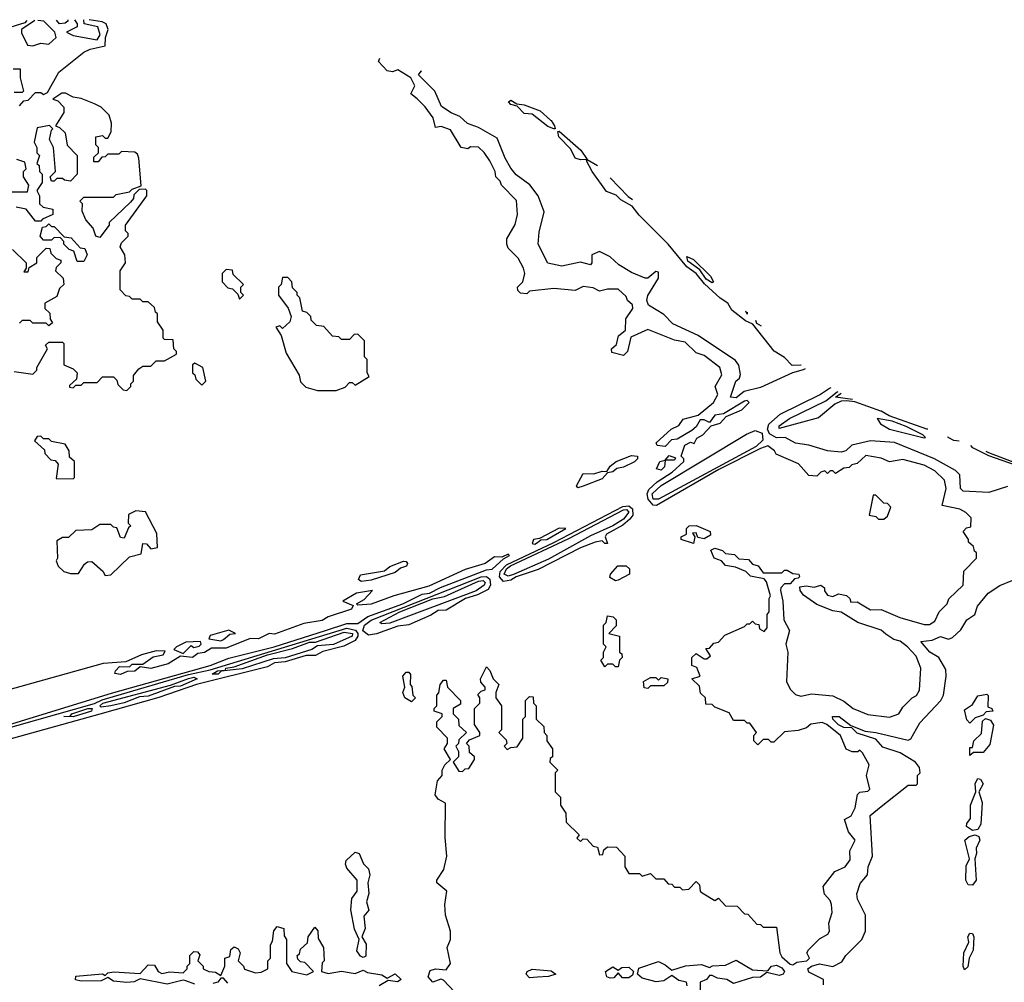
# Model space of a CAD drawing. Extents: x 2668140 to 2765664, y 823621 to 955240.
# Tile 125 of 256: x 2722546 to 2726213, y 860695 to 864281. Entities that reach past the tile are written whole.
import ezdxf

# ---------------------------------------------------------------- set-up
doc = ezdxf.new("R2010")
doc.units = 0

msp = doc.modelspace()

# ---------------------------------------------------------------- linework, layer by layer
at = {"layer": '0CON02XD'}
for points in [[(2722572.4, 864277.6), (2722565, 864269.5), (2722493.1, 864246.9)], [(2722545, 863960), (2722561.7, 863978.3), (2722578.3, 863981.7), (2722605, 864010), (2722625, 864010), (2722635, 864002.5), (2722650, 864010), (2722692.5, 864085), (2722785, 864160), (2722808.3, 864171.7), (2722865, 864183.3), (2722865.6, 864215), (2722876.2, 864245), (2722868.8, 864265), (2722853.5, 864273.5), (2722805, 864281)], [(2722603, 864278.1), (2722552.5, 864245), (2722552.4, 864232.4), (2722575, 864186.7), (2722595, 864183.8), (2722625, 864193.3), (2722655, 864190), (2722682.5, 864215), (2722677.5, 864235), (2722635.6, 864275.6), (2722614.1, 864278.2)], [(2722725.2, 864279.9), (2722725.8, 864275), (2722715, 864267.5), (2722695, 864266), (2722683.7, 864279.3)], [(2722750.8, 864280.2), (2722760, 864265), (2722760, 864255), (2722720, 864235), (2722745, 864222), (2722835, 864205.8), (2722845.5, 864224.5), (2722837.5, 864255), (2722785.8, 864265.8), (2722785.3, 864280.7)], [(2725118.3, 861911.7), (2725101.7, 861938.3), (2725115, 861940), (2725131.7, 861958.3), (2725148.3, 861961.7), (2725171.7, 861988.3), (2725245, 862020), (2725255, 862030), (2725265, 862030), (2725275, 862040), (2725285, 862030), (2725298.3, 862028.3), (2725301.7, 862011.7), (2725318.3, 862001.7), (2725330, 862015), (2725330, 862065), (2725337.5, 862075), (2725337.5, 862125), (2725342.5, 862135), (2725327, 862187), (2725318.3, 862198.3), (2725268.3, 862208.3), (2725250, 862225), (2725211.7, 862241.7), (2725175, 862247.5), (2725160, 862265), (2725132.5, 862275), (2725120, 862305), (2725135, 862312.5), (2725163.6, 862303.6), (2725175, 862292.5), (2725208.8, 862288.8), (2725225, 862272.5), (2725260, 862270), (2725275, 862252.5), (2725296.7, 862246.7), (2725315, 862220), (2725385, 862220), (2725395, 862230), (2725405, 862230), (2725425, 862217.5), (2725447.5, 862215), (2725450, 862205), (2725445, 862200), (2725431.7, 862198.3), (2725415, 862180), (2725395, 862180), (2725381.2, 862165), (2725380, 862155), (2725388.8, 862115), (2725392, 862045), (2725413.3, 862005), (2725400, 861955), (2725407.5, 861925), (2725402.5, 861815), (2725415, 861787.5), (2725435, 861767.5), (2725455, 861761.2), (2725495, 861770), (2725575, 861762.5), (2725615, 861742.5), (2725650, 861715), (2725705, 861692.5), (2725785, 861682.5), (2725820, 861695), (2725835, 861720), (2725870, 861755), (2725886.4, 861763.6), (2725897, 861783), (2725902.5, 861865), (2725885, 861910), (2725852.5, 861945), (2725825, 861966), (2725802.3, 861972.3), (2725772.3, 861992.3), (2725755, 862006.7), (2725667.5, 862035), (2725605, 862073.3), (2725575, 862078.8), (2725515, 862102.5), (2725465, 862137.5), (2725452.5, 862155), (2725451.7, 862168.3), (2725475, 862172.5), (2725505, 862167.5), (2725530, 862175), (2725543.3, 862165), (2725543, 862153), (2725555, 862137.5), (2725575, 862132.5), (2725595, 862142.5), (2725625, 862136.2), (2725637.5, 862125), (2725641.7, 862111.7), (2725665, 862112.5), (2725715, 862082.5), (2725755, 862084), (2725824.2, 862054.2), (2725915, 862027.5), (2725935, 862027.5), (2725955, 862040), (2725970, 862075), (2726000, 862105), (2726007, 862123), (2726060, 862175), (2726063, 862227), (2726110, 862275), (2726110, 862295), (2726101.7, 862301.7), (2726098.3, 862318.3), (2726080, 862335), (2726080, 862345), (2726060, 862375), (2726071.7, 862388.3), (2726088.3, 862391.7), (2726090, 862425), (2726070, 862445), (2726047, 862457), (2725981.7, 862471.7), (2725996.2, 862535), (2725990, 862565), (2725955, 862600), (2725915, 862621.2), (2725835, 862642.5), (2725785, 862633.3), (2725755, 862647.5), (2725697, 862657), (2725665, 862627.5), (2725645, 862622.5), (2725635, 862612.5), (2725615, 862610), (2725585, 862590), (2725575, 862600), (2725565, 862600), (2725555, 862590), (2725545, 862600), (2725530, 862595), (2725515, 862580), (2725485, 862582.5), (2725446.1, 862626.1), (2725363, 862663), (2725357.5, 862675), (2725333, 862693), (2725305, 862684), (2725150, 862605), (2724918.3, 862471.7), (2724905, 862472), (2724886.4, 862495), (2724882.5, 862515), (2724888.7, 862531.3), (2724920.6, 862559.4), (2724976.7, 862595), (2725020, 862635), (2725020, 862645), (2725010, 862655), (2725023.6, 862696.4), (2725045, 862707.5), (2725057.5, 862702.5), (2725067.5, 862722.5), (2725090, 862735), (2725121.7, 862768.3), (2725155, 862777.5), (2725176.7, 862803.3), (2725235, 862827.5), (2725262.5, 862855), (2725255, 862862.5), (2725245, 862860), (2725167.5, 862812.5), (2725135, 862807.5), (2725115, 862780), (2725095, 862790), (2725080, 862790), (2725066.1, 862763.9), (2725049.7, 862750.3), (2724995, 862718.8), (2724973.9, 862716.1), (2724949.5, 862690.5), (2724920, 862695), (2724916.2, 862705), (2724972.5, 862755), (2725001.3, 862768.7), (2725017, 862793), (2725072.5, 862807.5), (2725130, 862855), (2725146.2, 862885), (2725136.7, 862915), (2725161.7, 862958.3), (2725153.3, 862985), (2725095, 863030), (2725065, 863040), (2725025, 863080), (2724985, 863087.5), (2724885, 863127.5), (2724821.7, 863098.3), (2724810, 863045), (2724795, 863030), (2724751.7, 863041.7), (2724750, 863055), (2724768.8, 863071.2), (2724776.4, 863103.6), (2724802.5, 863125), (2724803, 863167), (2724830, 863205), (2724828.3, 863218.3), (2724810, 863235), (2724805, 863250), (2724775, 863277.5), (2724735, 863277.5), (2724705, 863270), (2724681.7, 863281.7), (2724645, 863287.5), (2724615, 863272.5), (2724535, 863280), (2724445, 863270), (2724435, 863260), (2724411.7, 863261.7), (2724401.7, 863271.7), (2724400, 863285), (2724420, 863305), (2724427.5, 863335), (2724422.5, 863355), (2724403, 863393), (2724365, 863430), (2724360, 863445), (2724360, 863465), (2724391.7, 863518.3), (2724400, 863555), (2724397, 863607), (2724340, 863665), (2724335, 863680), (2724320, 863695), (2724317.5, 863715), (2724297.5, 863755), (2724276.4, 863786.4), (2724255, 863806.7), (2724225, 863807.5), (2724215, 863800), (2724190, 863805), (2724150.3, 863870.3), (2724116.4, 863883.6), (2724095, 863880), (2724086.2, 863915), (2724056.8, 863956.8), (2724026.7, 863986.7), (2724002.5, 864005), (2724018, 864035), (2724002.9, 864065), (2723955, 864094), (2723935, 864086.7), (2723915, 864090), (2723882.5, 864125), (2723887.1, 864137.8)], [(2722521.7, 864098.3), (2722548.3, 864098.3), (2722547.5, 864065), (2722560, 864015), (2722555, 864010), (2722525, 864010)], [(2725471, 862980), (2725463.9, 862976.1), (2725424, 862965), (2725305, 862910.5), (2725243.8, 862896.2), (2725215, 862872.9), (2725193.3, 862875), (2725213.3, 862935), (2725227.5, 862945), (2725230.7, 862959.3), (2725223.9, 862993.9), (2725211.7, 863011.7), (2725072.5, 863105), (2724978.3, 863148.3), (2724945, 863182.9), (2724887.5, 863217.5), (2724882, 863235), (2724885.9, 863254.1), (2724925, 863317.5), (2724925, 863340), (2724915, 863342.5), (2724885, 863317.5), (2724875, 863317.5), (2724825, 863339.2), (2724777.7, 863367.7), (2724745, 863397.8), (2724705, 863417.5), (2724677.5, 863405), (2724677.5, 863375), (2724671.7, 863368.3), (2724635, 863377.5), (2724565, 863363.3), (2724513.6, 863373.6), (2724476.7, 863445), (2724480.7, 863489.3), (2724500, 863565), (2724476.7, 863625), (2724445.9, 863665.9), (2724395, 863703.3), (2724375, 863727.5), (2724353.8, 863765), (2724325, 863840), (2724255, 863880), (2724213.9, 863893.9), (2724185, 863920), (2724153.6, 863933.6), (2724117, 863957), (2724092.5, 864015), (2724031.2, 864075), (2724041.2, 864088.8), (2724044.3, 864090.8)], [(2722525, 862970), (2722595, 862960), (2722610, 862975), (2722610, 862985), (2722650, 863055), (2722641.7, 863068.3), (2722655, 863080), (2722705, 863080), (2722710, 863075), (2722710, 862995), (2722745, 862980), (2722760, 862965), (2722758.3, 862941.7), (2722731.7, 862918.3), (2722731.7, 862911.7), (2722745, 862910), (2722755, 862920), (2722775, 862920), (2722785, 862930), (2722835, 862930), (2722855, 862950), (2722895, 862950), (2722908.3, 862938.3), (2722911.7, 862921.7), (2722931.7, 862901.7), (2722945, 862900), (2722960, 862915), (2722960, 862925), (2722970, 862935), (2722970, 862955), (2722990, 862980), (2723005, 862990), (2723035, 862990), (2723055, 863010), (2723085, 863010), (2723130, 863035), (2723130, 863045), (2723120, 863055), (2723118.3, 863088.3), (2723085, 863090), (2723080, 863095), (2723080, 863125), (2723060, 863155), (2723060, 863185), (2723051.7, 863191.7), (2723048.3, 863208.3), (2723025, 863230), (2723005, 863230), (2722995, 863240), (2722965, 863240), (2722955, 863250), (2722941.7, 863251.7), (2722920, 863275), (2722920, 863345), (2722940, 863375), (2722937.5, 863405), (2722920, 863435), (2722925, 863450), (2722950, 863475), (2722950, 863485), (2722940, 863495), (2722940, 863515), (2723020, 863625), (2723020, 863645), (2723015, 863650), (2722991.7, 863648.3), (2722971.7, 863628.3), (2722970, 863615), (2722958.3, 863601.7), (2722880, 863525), (2722880, 863515), (2722845, 863470), (2722830, 863475), (2722820, 863505), (2722792.5, 863535), (2722778.3, 863568.3), (2722780, 863595), (2722770, 863605), (2722785, 863620), (2722895, 863620), (2722905, 863630), (2722955, 863640), (2722965, 863650), (2722998.3, 863661.7), (2722990, 863765), (2722985, 863780), (2722975, 863787.5), (2722925, 863790), (2722915, 863780), (2722875, 863780), (2722865, 863770), (2722851.7, 863768.3), (2722838.3, 863751.7), (2722821.7, 863751.7), (2722821.7, 863768.3), (2722840, 863785), (2722840, 863805), (2722830, 863815), (2722830, 863845), (2722855, 863850), (2722865, 863840), (2722875, 863840), (2722887, 863863), (2722887.5, 863895), (2722880, 863925), (2722850, 863955), (2722825, 863967.5), (2722775, 863987.5), (2722745, 863992.5), (2722717, 864007), (2722703, 864007), (2722670, 863985), (2722688.3, 863978.3), (2722710, 863955), (2722710, 863935), (2722680, 863885), (2722695, 863880), (2722715, 863860), (2722723, 863813), (2722760, 863775), (2722760, 863705), (2722735, 863680), (2722713, 863683), (2722705, 863690), (2722685, 863690), (2722675, 863680), (2722665, 863680), (2722660, 863695), (2722680, 863715), (2722672.5, 863805), (2722657.5, 863835), (2722665, 863870), (2722670, 863875), (2722656.7, 863886.7), (2722611.7, 863878.3), (2722600, 863825), (2722610, 863805), (2722610, 863785), (2722620, 863775), (2722610, 863745), (2722618.3, 863738.3), (2722620, 863715), (2722630, 863705), (2722630, 863675), (2722610, 863645), (2722620, 863625), (2722620, 863595), (2722633, 863583), (2722670, 863575), (2722670, 863555), (2722631.7, 863538.3), (2722625, 863530), (2722605, 863530), (2722570, 863575), (2722533, 863583)], [(2724535, 863874.3), (2724513.6, 863883.6), (2724455, 863929.2), (2724425, 863931.9), (2724399.2, 863959.2), (2724375, 863964.5), (2724366.2, 863975), (2724375, 863980.8), (2724397.4, 863967.4), (2724425, 863964.4), (2724485, 863940.9), (2724523.4, 863906.7), (2724525.3, 863904.9), (2724538.5, 863885), (2724540, 863875), (2724535, 863874.3)], [(2725456.2, 862994.6), (2725455, 862993.8), (2725422.8, 862992.8), (2725395, 863022), (2725356.1, 863046.1), (2725277, 863147), (2725249.1, 863159.1), (2725198.9, 863198.9), (2725183.3, 863225), (2725155, 863243.8), (2725096.9, 863296.9), (2725065, 863335.6), (2725030.9, 863360.9), (2724961.1, 863445), (2724852.7, 863552.8), (2724826.6, 863586.6), (2724785, 863609.4), (2724767.6, 863627.6), (2724731.3, 863641.3), (2724678.6, 863715), (2724657.5, 863755), (2724660, 863760), (2724635, 863758.9), (2724615, 863765.7), (2724599.1, 863799.1), (2724554.5, 863845), (2724550, 863865), (2724555, 863865.6), (2724636.2, 863795), (2724660, 863760), (2724698.6, 863738.1)], [(2722515, 863640), (2722575, 863640), (2722580, 863665), (2722560, 863695), (2722560, 863715), (2722570, 863725), (2722565, 863750), (2722535, 863760)], [(2724745.3, 863692.3), (2724812.2, 863622.2), (2724828.5, 863610.6)], [(2722785, 863380), (2722760.7, 863380.7), (2722748.3, 863418.3), (2722730, 863425), (2722710, 863445), (2722710, 863455), (2722698.3, 863468.3), (2722675, 863470), (2722665, 863460), (2722635, 863460), (2722622.5, 863475), (2722631.7, 863508.3), (2722645, 863510), (2722655, 863520), (2722665, 863510), (2722675, 863510), (2722711.7, 863471.7), (2722738.3, 863468.3), (2722771.7, 863431.7), (2722788.3, 863428.3), (2722797.5, 863405), (2722785, 863380)], [(2722520, 863425), (2722570, 863375), (2722570, 863355), (2722561.7, 863341.7), (2722578.3, 863341.7), (2722581.7, 863358.3), (2722610, 863375), (2722610, 863395), (2722645, 863430), (2722658.3, 863428.3), (2722661.7, 863411.7), (2722681.7, 863391.7), (2722700, 863385), (2722700, 863375), (2722681.7, 863358.3), (2722680, 863345), (2722708.3, 863318.3), (2722710, 863295), (2722695, 863280), (2722685, 863250), (2722640, 863225), (2722640, 863205), (2722658.3, 863188.3), (2722660, 863165), (2722668.3, 863151.7), (2722655, 863140), (2722645, 863150), (2722595, 863150), (2722585, 863160), (2722555, 863160), (2722545, 863150)], [(2725125, 863300.8), (2725103.3, 863315), (2725079.1, 863349.1), (2725035, 863381.4), (2725030.6, 863399.4), (2725055.4, 863387.9), (2725119.2, 863325.3), (2725130, 863305), (2725125, 863300.8)], [(2723365, 863240), (2723380, 863255), (2723370, 863265), (2723370, 863285), (2723380, 863295), (2723341.7, 863331.7), (2723338.3, 863348.3), (2723315, 863350), (2723300, 863335), (2723300, 863305), (2723321.7, 863281.7), (2723338.3, 863278.3), (2723358.3, 863258.3), (2723365, 863240)], [(2723725, 862900), (2723758.3, 862911.7), (2723775, 862930), (2723785, 862930), (2723795, 862920), (2723848.3, 862951.7), (2723840, 862965), (2723840, 863015), (2723830, 863025), (2723830, 863085), (2723805, 863110), (2723791.7, 863108.3), (2723775, 863090), (2723745, 863090), (2723735, 863100), (2723711.7, 863101.7), (2723678.3, 863138.3), (2723651.7, 863141.7), (2723631.7, 863161.7), (2723630, 863175), (2723615, 863190), (2723600, 863195), (2723590, 863245), (2723580, 863255), (2723580, 863265), (2723561.7, 863281.7), (2723560, 863305), (2723545, 863320), (2723525, 863320), (2723520, 863295), (2723510, 863285), (2723510, 863255), (2723546.1, 863206.1), (2723557.5, 863175), (2723552.5, 863155), (2723525, 863130), (2723515, 863140), (2723500, 863135), (2723520, 863105), (2723538.3, 863038.3), (2723587, 862957), (2723591.7, 862931.7), (2723611.7, 862911.7), (2723655, 862900), (2723725, 862900)], [(2725255.6, 863191.5), (2725255, 863184.3), (2725250, 863195), (2725252, 863195)], [(2725286.5, 863161.2), (2725290.5, 863150.5), (2725308, 863140)], [(2723225, 862920), (2723240, 862935), (2723228.8, 862985), (2723198.3, 863001.7), (2723190, 862995), (2723190, 862965), (2723198.3, 862958.3), (2723201.7, 862941.7), (2723225, 862920)], [(2726225, 862542.5), (2726155, 862520), (2726060, 862525), (2726050, 862535), (2726048, 862585), (2726031.7, 862601.7), (2725953.3, 862645), (2725803.9, 862706.1), (2725715, 862712), (2725645, 862696.2), (2725622.5, 862675), (2725605, 862670), (2725555, 862674.3), (2725485, 862696.2), (2725435, 862703.3), (2725397.5, 862725), (2725365, 862723.3), (2725338.2, 862738.2), (2725330.8, 862755), (2725336.3, 862773.7), (2725378.8, 862811.2), (2725525, 862883.1), (2725562.2, 862907.8), (2725568.5, 862910.7)], [(2725928, 862756.1), (2725924.5, 862755.5), (2725784.8, 862804.8), (2725755, 862822.6), (2725753.6, 862823.1), (2725656.9, 862856.9), (2725625, 862861.6), (2725605, 862859.7), (2725581.8, 862848.2), (2725521.7, 862798.3), (2725375, 862757.5), (2725375, 862768), (2725412.9, 862795), (2725548.3, 862861.7), (2725590.5, 862895), (2725593.9, 862896.3)], [(2725647.4, 862865.9), (2725584.3, 862874.3), (2725605.4, 862889.7)], [(2725915, 862723.8), (2725920, 862725), (2725910, 862735), (2725847.1, 862765), (2725795.8, 862785), (2725740, 862795), (2725752, 862775), (2725785, 862755.6), (2725915, 862723.8)], [(2722745, 862570), (2722750, 862575), (2722750, 862635), (2722731.7, 862651.7), (2722730, 862675), (2722715, 862700), (2722665, 862710), (2722655, 862720), (2722635, 862720), (2722625, 862730), (2722611.7, 862728.3), (2722601.7, 862711.7), (2722638.3, 862678.3), (2722640, 862665), (2722661.7, 862641.7), (2722678.3, 862638.3), (2722690, 862625), (2722681.7, 862571.7), (2722745, 862570)], [(2724905, 862494.5), (2724901.5, 862515), (2724935, 862545.5), (2725252.6, 862737.4), (2725285, 862750.5), (2725310.9, 862740.9), (2725313.8, 862715), (2725288.6, 862691.4), (2724925, 862494.6), (2724905, 862494.5)], [(2726045.1, 862711.1), (2726025, 862713.5), (2726003.8, 862725), (2726002.8, 862727.4)], [(2726273.1, 862623.5), (2726255, 862621.5), (2726155, 862656.2), (2726095.8, 862685.8), (2726088.5, 862694.4)], [(2724625, 862537.5), (2724620, 862545), (2724645, 862590), (2724685, 862588.8), (2724715, 862598.8), (2724732.5, 862597.5), (2724745, 862617.5), (2724767.5, 862635), (2724825, 862657.1), (2724847.5, 862655), (2724847.5, 862645), (2724835.9, 862634.1), (2724795, 862613.8), (2724770.5, 862609.5), (2724755, 862596.7), (2724735, 862592.5), (2724715, 862571.2), (2724645, 862543.3), (2724625, 862537.5)], [(2724935, 862602.5), (2724918.3, 862608.3), (2724930, 862635), (2724950, 862640), (2724965, 862657.5), (2724988.3, 862648.3), (2724985, 862640), (2724950, 862640), (2724947.5, 862615), (2724935, 862602.5)], [(2726243.5, 862634.9), (2726240, 862635), (2726155, 862667.1), (2726145.2, 862672.6)], [(2725765, 862420), (2725778.3, 862431.7), (2725790, 862465), (2725778.3, 862478.3), (2725765, 862480), (2725735, 862510), (2725725, 862510), (2725710, 862435), (2725735, 862430), (2725745, 862420), (2725765, 862420)], [(2724348.1, 862188.1), (2724333.3, 862205), (2724335.4, 862225), (2724359.6, 862250.4), (2724535, 862333.5), (2724792.3, 862467.7), (2724815, 862469.5), (2724828.6, 862458.6), (2724830, 862435), (2724819.1, 862420.9), (2724792.2, 862397.8), (2724731.2, 862365), (2724726.7, 862355), (2724735, 862330), (2724725, 862330), (2724715, 862340), (2724690, 862335), (2724635, 862313.3), (2724477.1, 862232.9), (2724395, 862205.4), (2724375, 862192.5), (2724348.1, 862188.1)], [(2722865, 862210), (2722885, 862212.5), (2722955, 862280), (2722998.3, 862291.7), (2723005, 862330), (2723018.3, 862328.3), (2723035, 862310), (2723060, 862315), (2723057, 862367), (2723015, 862447.5), (2722978.3, 862451.7), (2722951.7, 862438.3), (2722950, 862405), (2722960, 862395), (2722951.7, 862388.3), (2722935, 862350), (2722921.7, 862351.7), (2722908.3, 862388.3), (2722895, 862390), (2722885, 862400), (2722845, 862400), (2722815, 862380), (2722755, 862377.5), (2722728.3, 862351.7), (2722705, 862352.5), (2722685, 862340), (2722687.5, 862275), (2722682.5, 862265), (2722690, 862245), (2722710, 862225), (2722735, 862217.5), (2722765, 862217.5), (2722787, 862253), (2722798.3, 862261.7), (2722815, 862262.5), (2722856.4, 862226.4), (2722865, 862210)], [(2724365, 862207.9), (2724350.5, 862215), (2724358.8, 862235), (2724374.1, 862245.9), (2724591.7, 862348.3), (2724795, 862454.5), (2724805.8, 862455.8), (2724815, 862446), (2724795, 862420.9), (2724755, 862395.4), (2724671.8, 862358.2), (2724515, 862271.5), (2724385, 862214.7), (2724365, 862207.9)], [(2725055, 862330), (2725010, 862345), (2725010, 862355), (2725030, 862365), (2725030, 862385), (2725040, 862395), (2725065, 862396.7), (2725117.5, 862375), (2725119.3, 862360.7), (2725095, 862347.5), (2725071.7, 862351.7), (2725065, 862370), (2725051.7, 862368.3), (2725060, 862355), (2725055, 862330)], [(2724465, 862327.5), (2724475, 862333.3), (2724486.7, 862343.3), (2724510, 862345), (2724580, 862385), (2724555, 862386.7), (2724481.7, 862348.3), (2724460, 862345), (2724455, 862330), (2724465, 862327.5)], [(2722455, 861639.4), (2722888, 861772), (2723255, 861874.6), (2723325, 861903.1), (2723493.3, 861945), (2723685, 862005.7), (2723765, 862031.1), (2723805, 862032), (2723842.5, 862057.5), (2723973.3, 862105), (2724045, 862141.2), (2724072.5, 862145), (2724113.8, 862166.2), (2724285, 862231.2), (2724305.9, 862234.1), (2724347.5, 862272.5), (2724370, 862285), (2724365, 862290), (2724341.7, 862278.3), (2724315, 862280), (2724280, 862255), (2724205, 862233.3), (2724069.4, 862170.6), (2723940, 862135), (2723855, 862103.8), (2723805, 862100), (2723800, 862105), (2723829.3, 862120.7), (2723860, 862155), (2723800, 862145), (2723750, 862115), (2723788.3, 862098.3), (2723782.5, 862085), (2723695, 862056.7), (2723673, 862043), (2723605, 862031.2), (2723495, 861992.5), (2723475, 861993.8), (2723435.8, 861974.2), (2723405, 861976.2), (2723315, 861940), (2723260.7, 861939.3), (2723235, 861924), (2723210, 861920), (2723190, 861905), (2723145, 861910), (2723099.1, 861880.9), (2723035, 861864), (2722995, 861870), (2722975, 861853.8), (2722947, 861853), (2722921.7, 861841.7), (2722900, 861845), (2722902.5, 861855), (2722918.3, 861871.7), (2722955, 861870), (2722965, 861880), (2723005, 861880), (2723043, 861907), (2723080, 861915), (2723088.3, 861928.3), (2723055, 861930), (2723000, 861915), (2722941.7, 861888.3), (2722857, 861883), (2722443, 861767)], [(2723818.3, 862188.3), (2723807.5, 862195), (2723815, 862212.5), (2723905, 862227.5), (2723925, 862243.8), (2723975, 862263.3), (2723985, 862262.5), (2723990, 862255), (2723986.7, 862245), (2723965, 862237.5), (2723945, 862221.4), (2723855, 862192.5), (2723818.3, 862188.3)], [(2724765, 862190), (2724743.6, 862203.6), (2724746.7, 862215), (2724773.9, 862246.1), (2724805, 862246.7), (2724817.5, 862235), (2724817.5, 862215), (2724775, 862192.5), (2724765, 862190)], [(2723845, 861988.1), (2723824.2, 862004.2), (2723830.9, 862025), (2723855, 862044.6), (2724264.8, 862205.3), (2724285, 862207.3), (2724297, 862197), (2724299.4, 862175), (2724291.2, 862158.8), (2724251.7, 862138.3), (2724206.2, 862125), (2724135, 862081.2), (2724105, 862080), (2724077.7, 862062.3), (2723995, 862026.7), (2723955, 862022), (2723875, 861993.3), (2723845, 861988.1)], [(2723895, 862030), (2723887.5, 862035), (2723962.5, 862075), (2724085, 862123.2), (2724127.8, 862132.2), (2724255, 862189.7), (2724272.2, 862192.2), (2724280, 862185), (2724275.9, 862174.1), (2724246.7, 862153.3), (2723925, 862032.5), (2723895, 862030)], [(2725540, 860685), (2725540, 860705), (2725485, 860733.3), (2725481.2, 860745), (2725494.6, 860755.4), (2725525, 860763.8), (2725575, 860754.2), (2725608.3, 860771.7), (2725622.5, 860795), (2725682.5, 860855), (2725696.7, 860885), (2725696.7, 860945), (2725666.7, 861005), (2725663.3, 861025), (2725676.4, 861063.6), (2725703.3, 861095), (2725706.7, 861125), (2725722.5, 861165), (2725713.9, 861316.1), (2725755, 861350), (2725855, 861430), (2725885, 861430), (2725890, 861435), (2725890, 861465), (2725900, 861475), (2725897.5, 861495), (2725882.5, 861515), (2725825, 861550), (2725760.4, 861570.4), (2725735, 861601.2), (2725665, 861622.9), (2725645, 861642.5), (2725615, 861644.3), (2725595, 861654.3), (2725574, 861675), (2725573.3, 861685), (2725597.5, 861685), (2725641.7, 861651.7), (2725695, 861630), (2725735, 861626.2), (2725855, 861597.5), (2725865, 861602.5), (2725898.8, 861661.2), (2725976.7, 861745), (2725986.2, 861765), (2725996.7, 861835), (2725995, 861860), (2725968.8, 861905), (2725936.2, 861925), (2725902.5, 861965), (2725945, 861970), (2725975, 861983.8), (2726005, 861973.8), (2726020.7, 861979.3), (2726051.7, 862008.3), (2726074.1, 862045.9), (2726103.3, 862065), (2726113.9, 862096.1), (2726153.3, 862145), (2726196.4, 862173.6), (2726245, 862192.5)], [(2724775, 861870), (2724765, 861870), (2724755, 861880), (2724735, 861880), (2724725, 861870), (2724710, 861895), (2724720, 861905), (2724720, 861925), (2724730, 861945), (2724720, 861955), (2724720, 862025), (2724730, 862035), (2724735, 862060), (2724757, 862057), (2724767.5, 862045), (2724767, 862023), (2724740, 861995), (2724780, 861985), (2724780, 861925), (2724788.3, 861918.3), (2724790, 861905), (2724780, 861895), (2724775, 861870)], [(2722319.2, 861590.8), (2722825, 861733.1), (2722853, 861747), (2723175, 861841.6), (2723255, 861859.6), (2723765, 862014.7), (2723796.6, 862006.6), (2723806, 861995), (2723805.7, 861985), (2723795, 861968.6), (2723753, 861947), (2723675, 861926.9), (2723647.5, 861912.5), (2723612.5, 861912.5), (2723535, 861888.8), (2723495, 861885.4), (2723469.4, 861870.6), (2723205, 861804.4), (2723064.6, 861755.4), (2722844.1, 861694.1), (2722335, 861552.9)], [(2723295, 861967.5), (2723305, 861972.5), (2723328.3, 861991.7), (2723350, 861995), (2723325, 862006.7), (2723255, 861986.7), (2723250, 861975), (2723295, 861967.5)], [(2723285, 861843.3), (2723263.3, 861843.3), (2723283.3, 861855), (2723312.5, 861857.5), (2723313.8, 861865), (2723345, 861870), (2723468.8, 861915), (2723562, 861938), (2723625, 861961.8), (2723647.5, 861962.5), (2723755, 862000), (2723785.5, 861995), (2723783.8, 861985), (2723715, 861953.9), (2723655, 861948.8), (2723633.8, 861935), (2723535, 861903.3), (2723490.5, 861899.5), (2723375, 861863.1), (2723296.2, 861853.8), (2723285, 861843.3)], [(2723155, 861920), (2723185, 861950), (2723195, 861942.5), (2723215, 861947.5), (2723222.5, 861955), (2723220, 861965), (2723165, 861962.5), (2723130, 861945), (2723120, 861935), (2723155, 861920)], [(2724165, 860660), (2724125, 860702.5), (2724115, 860706.2), (2724085, 860696), (2724068, 860715), (2724075, 860738.8), (2724095, 860745.8), (2724135, 860741.2), (2724151.2, 860765), (2724138.6, 860825), (2724150, 860855), (2724150, 860885), (2724132.5, 860945), (2724130, 860985), (2724137.5, 861035), (2724100, 861065), (2724100, 861075), (2724126.2, 861115), (2724137.5, 861165), (2724131.2, 861235), (2724132.5, 861362.5), (2724105, 861377.5), (2724093, 861393), (2724102.5, 861445), (2724120, 861465), (2724120, 861485), (2724130, 861505), (2724150, 861525), (2724127.5, 861565), (2724140, 861585), (2724140, 861605), (2724100, 861645), (2724100, 861665), (2724120, 861685), (2724120, 861695), (2724090, 861705), (2724090, 861715), (2724100, 861725), (2724100, 861765), (2724107, 861773), (2724112.5, 861805), (2724125, 861820), (2724135, 861820), (2724140, 861795), (2724187.5, 861745), (2724188.3, 861731.7), (2724160, 861715), (2724160, 861695), (2724180, 861675), (2724181.7, 861651.7), (2724210, 861625), (2724181.7, 861598.3), (2724180, 861585), (2724170, 861575), (2724180, 861555), (2724180, 861535), (2724160, 861515), (2724181.7, 861481.7), (2724195, 861480), (2724205, 861490), (2724218.3, 861491.7), (2724240, 861525), (2724240, 861535), (2724221.7, 861551.7), (2724220, 861575), (2724210, 861585), (2724221.7, 861598.3), (2724260, 861615), (2724260, 861625), (2724240, 861655), (2724240, 861715), (2724260, 861735), (2724260, 861755), (2724253, 861767), (2724265, 861780), (2724280, 861785), (2724280, 861795), (2724263, 861813), (2724262.5, 861825), (2724285, 861870), (2724297, 861857), (2724310, 861825), (2724330, 861805), (2724320, 861775), (2724320, 861755), (2724340, 861725), (2724340, 861635), (2724330, 861625), (2724358.3, 861598.3), (2724360, 861585), (2724350, 861575), (2724361.7, 861561.7), (2724375, 861570), (2724398.3, 861571.7), (2724420, 861605), (2724420, 861675), (2724430, 861685), (2724430, 861745), (2724445, 861760), (2724458.3, 861758.3), (2724460, 861735), (2724470, 861725), (2724470, 861675), (2724498.3, 861648.3), (2724500, 861625), (2724510, 861615), (2724510, 861595), (2724530, 861565), (2724530, 861535), (2724521.7, 861528.3), (2724520, 861515), (2724550, 861485), (2724540, 861475), (2724540, 861405), (2724560, 861385), (2724560, 861355), (2724580, 861325), (2724581.7, 861291.7), (2724630, 861245), (2724621.7, 861231.7), (2724635, 861220), (2724645, 861230), (2724658.3, 861228.3), (2724681.7, 861201.7), (2724698.3, 861198.3), (2724705, 861170), (2724718.3, 861171.7), (2724721.7, 861188.3), (2724735, 861200), (2724768.3, 861198.3), (2724800, 861165), (2724800, 861125), (2724815, 861100), (2724855, 861100), (2724865, 861090), (2724895, 861100), (2724915, 861080), (2724945, 861080), (2724961.7, 861061.7), (2724975, 861060), (2724985, 861050), (2725005, 861050), (2725015, 861040), (2725038.3, 861041.7), (2725065, 861070), (2725078.3, 861058.3), (2725080, 861035), (2725088.3, 861028.3), (2725135, 861000), (2725148.3, 861008.3), (2725175, 860980), (2725218.3, 860978.3), (2725245, 860950), (2725258.3, 860948.3), (2725291.7, 860911.7), (2725305, 860910), (2725315, 860900), (2725365, 860900), (2725377.5, 860805), (2725385, 860790), (2725415, 860762.5), (2725425, 860760), (2725440, 860770), (2725477.5, 860775), (2725487.5, 860785), (2725477.5, 860805), (2725483.6, 860816.4), (2725525, 860856.7), (2725556.2, 860873.8), (2725562.5, 860885), (2725560, 860915), (2725572.5, 860955), (2725570, 860985), (2725565, 861000), (2725543, 861023), (2725538.3, 861051.7), (2725581.7, 861108.3), (2725620, 861125), (2725639.3, 861150.7), (2725637.5, 861185), (2725657.5, 861225), (2725632.5, 861255), (2725618.3, 861301.7), (2725642.5, 861315), (2725657.5, 861345), (2725666.7, 861395), (2725675, 861403.3), (2725705, 861407.5), (2725712.5, 861415), (2725700, 861465), (2725710, 861505), (2725685, 861550), (2725675, 861560), (2725667, 861553), (2725647, 861553), (2725623.9, 861563.9), (2725602.5, 861615), (2725552.5, 861655), (2725535, 861663.3), (2725493, 861657), (2725477, 861643), (2725445, 861632.5), (2725395, 861627.5), (2725355, 861590), (2725345, 861590), (2725335, 861600), (2725315, 861600), (2725295, 861580), (2725280, 861595), (2725280, 861615), (2725290, 861625), (2725265, 861660), (2725255, 861660), (2725245, 861670), (2725205, 861670), (2725188.3, 861698.3), (2725135, 861720), (2725125, 861730), (2725101.7, 861731.7), (2725100, 861755), (2725081.7, 861771.7), (2725078.3, 861798.3), (2725050, 861825), (2725080, 861835), (2725068.3, 861868.3), (2725050, 861875), (2725050, 861905), (2725065, 861920), (2725095, 861900), (2725105, 861900), (2725118.3, 861911.7)], [(2724005, 861740), (2723980, 861755), (2723972.5, 861775), (2723980, 861795), (2723972.5, 861835), (2723985, 861850), (2723995, 861850), (2724001.7, 861841.7), (2724000, 861805), (2724007, 861797), (2724010, 861765), (2724020, 861755), (2724005, 861740)], [(2722850, 861720), (2722844.2, 861725), (2722856.2, 861735), (2723108, 861802), (2723175, 861827.1), (2723195, 861832), (2723206.7, 861825), (2723145, 861798.5), (2723123.3, 861796.7), (2723025, 861761.5), (2722992, 861758), (2722935, 861735.7), (2722885, 861724.6), (2722850, 861720)], [(2724885, 861790), (2724871.7, 861791.7), (2724870, 861815), (2724895, 861830), (2724915, 861830), (2724925, 861820), (2724935, 861830), (2724960, 861825), (2724958.3, 861811.7), (2724945, 861800), (2724895, 861800), (2724885, 861790)], [(2726085, 861660), (2726073, 861673), (2726065, 861710), (2726095, 861730), (2726115, 861762.5), (2726148.3, 861768.3), (2726153, 861763), (2726151.2, 861721.2), (2726166.7, 861715), (2726170, 861705), (2726145, 861702.5), (2726135, 861690), (2726105, 861680), (2726085, 861660)], [(2722745, 861684.5), (2722710, 861685), (2722733.6, 861686.4), (2722740, 861695), (2722800, 861715), (2722816.7, 861715), (2722813.3, 861705), (2722745, 861684.5)], [(2726085, 861540), (2726085, 861570), (2726095, 861570), (2726100, 861595), (2726128.7, 861621.3), (2726131.7, 861668.3), (2726142.5, 861677.5), (2726161.9, 861671.9), (2726173.1, 861653.1), (2726159.6, 861580.4), (2726135, 861550.8), (2726098.3, 861551.7), (2726085, 861540)], [(2726095, 861260), (2726072.5, 861275), (2726073, 861287), (2726086.7, 861305), (2726087.5, 861355), (2726107.5, 861405), (2726104.6, 861435.4), (2726115, 861454), (2726125, 861451.2), (2726134.2, 861435), (2726118.8, 861405), (2726130.4, 861365), (2726125.4, 861284.6), (2726115, 861264), (2726095, 861260)], [(2726095, 861056.9), (2726078.7, 861058.7), (2726070, 861075), (2726070.6, 861129.4), (2726083.3, 861155), (2726066.7, 861225), (2726081.9, 861238.1), (2726105, 861244.4), (2726118, 861238), (2726122.2, 861225), (2726108.6, 861195), (2726110, 861175), (2726103.3, 861155), (2726108.5, 861075), (2726095, 861056.9)], [(2723825, 860787.5), (2723815, 860792.5), (2723802, 860812), (2723810, 860855), (2723793, 860893), (2723780, 860965), (2723783, 861007), (2723802.5, 861035), (2723802.5, 861075), (2723765, 861120), (2723760, 861135), (2723761.7, 861148.3), (2723795, 861180), (2723810, 861175), (2723826.4, 861136.4), (2723845, 861117.5), (2723850, 861095), (2723842.5, 861065), (2723846.4, 861026.4), (2723838, 860995), (2723846.1, 860963.9), (2723828.3, 860941.7), (2723832.5, 860895), (2723820, 860865), (2723836.7, 860836.7), (2723835, 860792.5), (2723825, 860787.5)], [(2723198, 860688), (2723165, 860700), (2723155, 860703.3), (2723095, 860688), (2722995, 860707.5), (2722972.9, 860697.1), (2722945, 860694.3), (2722895, 860698.8), (2722875, 860712.5), (2722849.5, 860700.5), (2722775, 860698.8), (2722754.2, 860704.2), (2722755, 860717.5), (2722855, 860726.7), (2722865, 860720), (2722875, 860730), (2722896.4, 860733.6), (2722995, 860727.5), (2723025, 860760), (2723048.3, 860758.3), (2723062.5, 860735), (2723075, 860727.5), (2723105, 860734), (2723155, 860730), (2723170, 860745), (2723170, 860755), (2723180, 860765), (2723180, 860795), (2723195, 860810), (2723208.3, 860808.3), (2723217, 860797), (2723210, 860775), (2723230, 860755), (2723230, 860745), (2723250, 860735), (2723275, 860733.3), (2723295, 860720), (2723310, 860755), (2723310, 860785), (2723328.3, 860791.7), (2723333, 860817), (2723345, 860827.5), (2723359.3, 860819.3), (2723367.5, 860805), (2723360, 860775), (2723380, 860755), (2723383.6, 860743.6), (2723425, 860730), (2723445, 860733.3), (2723470, 860745), (2723470, 860775), (2723480, 860785), (2723480, 860835), (2723488.3, 860848.3), (2723493, 860887), (2723505, 860902.5), (2723530, 860895), (2723531.7, 860868.3), (2723540, 860855), (2723540, 860765), (2723560, 860735), (2723615, 860723.3), (2723640, 860735), (2723608.3, 860768.3), (2723591.7, 860771.7), (2723581.7, 860781.7), (2723580, 860795), (2723588.3, 860801.7), (2723591.7, 860818.3), (2723618.3, 860841.7), (2723620, 860865), (2723645, 860900), (2723657, 860887), (2723658.3, 860858.3), (2723677.5, 860825), (2723680, 860775), (2723673, 860767), (2723670, 860735), (2723695, 860727.5), (2723745, 860736), (2723795, 860727.5), (2723825, 860740), (2723841.7, 860731.7), (2723895, 860723.3), (2723915, 860710), (2723945, 860726), (2723967.5, 860705), (2723953, 860697), (2723918.3, 860701.7), (2723885, 860682.5)], [(2726065, 860742), (2726060.5, 860755), (2726062.7, 860805), (2726080.8, 860845), (2726076.9, 860865), (2726085, 860878.1), (2726095, 860876.9), (2726100, 860865), (2726097.7, 860815), (2726082.2, 860785), (2726077.3, 860752.7), (2726065, 860742)], [(2724445, 860712), (2724432.5, 860725), (2724436.7, 860735), (2724455, 860744.2), (2724525, 860737.5), (2724542.5, 860725), (2724515, 860716.2), (2724475, 860713.8), (2724445, 860712)], [(2724745, 860710), (2724732.5, 860715), (2724727.5, 860735), (2724755, 860752.5), (2724775, 860740), (2724789.3, 860750.7), (2724815, 860752), (2724832, 860735), (2724828.1, 860721.9), (2724815, 860712), (2724791.4, 860711.4), (2724775, 860730), (2724758.3, 860711.7), (2724745, 860710)], [(2725031.7, 860681.7), (2725030, 860695), (2725001.2, 860701.2), (2724975, 860720), (2724945, 860700), (2724917, 860697), (2724865, 860710), (2724847.5, 860725), (2724852.5, 860747.5), (2724925, 860772.5), (2724950.7, 860760.7), (2724975, 860740), (2725026.4, 860756.4), (2725085, 860761.2), (2725115, 860750), (2725126.4, 860756.4), (2725175, 860758.8), (2725215, 860777.5), (2725275, 860741.2), (2725332.5, 860737.5), (2725346.2, 860755), (2725365, 860759.4), (2725385, 860749.2), (2725394, 860735), (2725390, 860725), (2725375, 860720.8), (2725328.3, 860731.7), (2725305, 860713.8), (2725275, 860713.3), (2725205, 860690), (2725180, 860705), (2725145, 860710), (2725125, 860720), (2725115, 860720), (2725104.1, 860705.9), (2725080, 860695), (2725080, 860655)], [(2723321.7, 860691.7), (2723305, 860710), (2723295, 860710), (2723284, 860696), (2723265, 860690)]]:
    msp.add_lwpolyline(points, dxfattribs=at)

doc.saveas('drawing.dxf')
